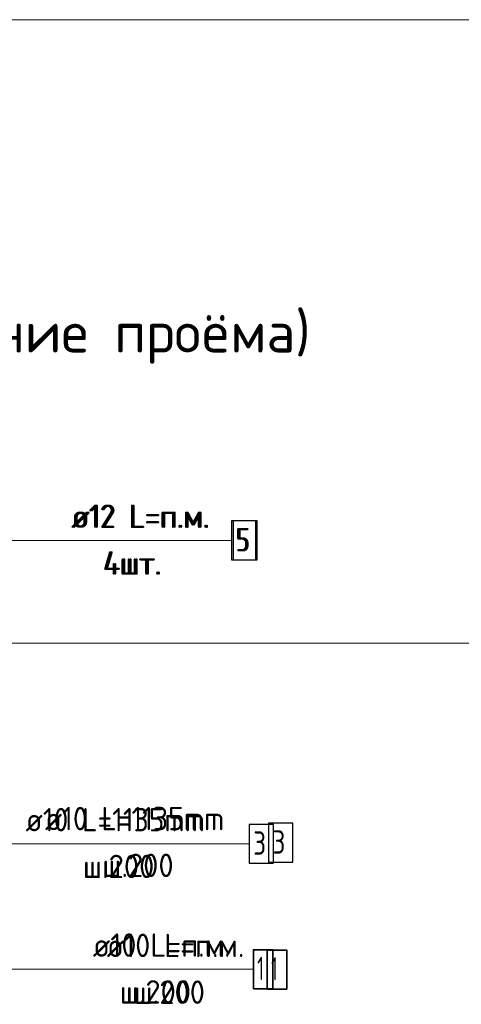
# Model space of a CAD drawing. Header units: metres. Extents: x -38 to 107, y -15 to 21.
# Tile 142 of 167: x 74.776 to 75.342, y 8.008 to 9.272. Entities that reach past the tile are written whole.
import ezdxf

# ---------------------------------------------------------------- set-up
doc = ezdxf.new("R2010")
doc.units = ezdxf.units.M
for name, color, linetype, lineweight in [('XR$3$Арм. стержнями нижней зоны', 180, 'Continuous', 35), ('XR$3$Арм.стержн. Арматура края', 96, 'Continuous', 35), ('XR$3$Арм.стержн. Доп. арматура', 180, 'Continuous', 35), ('XR$3$Текст_ общее_1', 7, 'Continuous', 13), ('XR$4$Текст_ примечание', 7, 'Continuous', 13), ('XR$5$Арм. стержнями нижней зоны', 180, 'Continuous', 35), ('XR$5$Арм.стержн. Арматура края', 96, 'Continuous', 35), ('XR$5$Арм.стержн. Доп. арматура', 180, 'Continuous', 35), ('XR$5$Текст_ общее_1', 7, 'Continuous', 13)]:
    doc.layers.add(name, color=color, linetype=linetype, lineweight=lineweight)
doc.styles.add('ISOCPEUR', font='txt')

msp = doc.modelspace()

# ---------------------------------------------------------------- linework, layer by layer
at = {"color": 7, "linetype": 'Continuous', "lineweight": 13, "transparency": 33554687}
for p, q in [((74.0374, 8.6036), (75.0477, 8.6036)), ((74.0374, 8.6036), (75.0477, 8.6036)), ((74.5174, 8.0534), (75.0757, 8.0534)), ((74.5174, 8.0534), (75.0757, 8.0534))]:
    msp.add_line(p, q, dxfattribs=at)
msp.add_lwpolyline([(75.0692, 8.2143), (74.6603, 8.2143), (74.4884, 8.2143)], dxfattribs=at)
msp.add_lwpolyline([(75.0692, 8.2143), (74.6603, 8.2143), (74.4884, 8.2143)], dxfattribs=at)
at = {"layer": 'XR$3$Арм. стержнями нижней зоны', "color": 7, "linetype": 'Continuous', "lineweight": 35, "transparency": 33554687}
msp.add_lwpolyline([(75.0935, 8.028), (75.1185, 8.028), (75.1185, 8.078), (75.0935, 8.078), (75.0935, 8.028)], dxfattribs=at)
at = {"layer": 'XR$3$Арм.стержн. Арматура края', "color": 7, "linetype": 'Continuous', "lineweight": 25, "transparency": 33554687}
msp.add_lwpolyline([(75.0953, 8.1907), (75.1263, 8.1907), (75.1263, 8.2407), (75.0953, 8.2407), (75.0953, 8.1907)], dxfattribs=at)
at = {"layer": 'XR$3$Арм.стержн. Доп. арматура', "color": 7, "linetype": 'Continuous', "lineweight": 25, "transparency": 33554687}
msp.add_lwpolyline([(75.0497, 8.5786), (75.0807, 8.5786), (75.0807, 8.6286), (75.0497, 8.6286), (75.0497, 8.5786)], dxfattribs=at)
at = {"layer": 'XR$4$Текст_ примечание', "color": 7, "linetype": 'Continuous', "lineweight": 13, "transparency": 33554687}
for p, q in [((86.4198, 9.2717), (67.9198, 9.2717)), ((86.4198, 8.4717), (67.9198, 8.4717))]:
    msp.add_line(p, q, dxfattribs=at)
at = {"layer": 'XR$5$Арм. стержнями нижней зоны', "color": 7, "linetype": 'Continuous', "lineweight": 13, "transparency": 33554687}
msp.add_line((75.0757, 8.0534), (74.8497, 8.0534), dxfattribs=at)
at = {"layer": 'XR$5$Арм. стержнями нижней зоны', "color": 7, "linetype": 'Continuous', "lineweight": 35, "transparency": 33554687}
msp.add_lwpolyline([(75.0757, 8.0284), (75.1007, 8.0284), (75.1007, 8.0784), (75.0757, 8.0784), (75.0757, 8.0284)], dxfattribs=at)
at = {"layer": 'XR$5$Арм.стержн. Арматура края', "color": 7, "linetype": 'Continuous', "lineweight": 13, "transparency": 33554687}
msp.add_line((75.0705, 8.2143), (74.7605, 8.2143), dxfattribs=at)
at = {"layer": 'XR$5$Арм.стержн. Арматура края', "color": 7, "linetype": 'Continuous', "lineweight": 25, "transparency": 33554687}
msp.add_lwpolyline([(75.0705, 8.1893), (75.1015, 8.1893), (75.1015, 8.2393), (75.0705, 8.2393), (75.0705, 8.1893)], dxfattribs=at)
at = {"layer": 'XR$5$Арм.стержн. Доп. арматура', "color": 7, "linetype": 'Continuous', "lineweight": 13, "transparency": 33554687}
msp.add_line((74.8217, 8.6036), (75.0477, 8.6036), dxfattribs=at)
at = {"layer": 'XR$5$Арм.стержн. Доп. арматура', "color": 7, "linetype": 'Continuous', "lineweight": 25, "transparency": 33554687}
msp.add_lwpolyline([(75.0477, 8.5786), (75.0787, 8.5786), (75.0787, 8.6286), (75.0477, 8.6286), (75.0477, 8.5786)], dxfattribs=at)

# ---------------------------------------------------------------- texts
at = {"layer": 'XR$3$Арм. стержнями нижней зоны', "color": 7, "linetype": 'Continuous', "lineweight": 25, "transparency": 33554687, "char_height": 0.03, "attachment_point": 7, "style": 'ISOCPEUR'}
for s, insert, width in [('\\W0.94;ø10 L=п.м.', (74.8875, 8.069), 0.199983), ('\\W0.56;1', (75.0985, 8.039), 0.023333), ('\\W0.95;ш.200 ', (74.922, 8.009), 0.1312)]:
    msp.add_mtext(s, dxfattribs=dict(at, insert=insert, width=width))
at = {"layer": 'XR$3$Арм.стержн. Арматура края', "color": 7, "linetype": 'Continuous', "lineweight": 25, "transparency": 33554687, "char_height": 0.03, "attachment_point": 7, "style": 'ISOCPEUR'}
for s, insert, width in [('\\W0.92;ø10 L=1135mm ', (74.8083, 8.2317), 0.280669), ('\\W0.78;3', (75.1003, 8.2017), 0.032641), ('\\W0.95;ш.200 ', (74.8818, 8.1717), 0.1312)]:
    msp.add_mtext(s, dxfattribs=dict(at, insert=insert, width=width))
at = {"layer": 'XR$3$Арм.стержн. Доп. арматура', "color": 7, "linetype": 'Continuous', "lineweight": 25, "transparency": 33554687, "char_height": 0.03, "attachment_point": 7, "style": 'ISOCPEUR'}
for s, insert, width in [('\\W0.94;ø12 L=п.м.', (74.8437, 8.6196), 0.199983), ('\\W0.78;5', (75.0547, 8.5896), 0.032641), ('\\W0.95;4шт. ', (74.8842, 8.5596), 0.119158)]:
    msp.add_mtext(s, dxfattribs=dict(at, insert=insert, width=width))
at = {"layer": 'XR$3$Текст_ общее_1', "color": 7, "linetype": 'Continuous', "lineweight": 13, "transparency": 33554687, "insert": (74.4643, 8.8638), "char_height": 0.0675, "width": 1.405568, "attachment_point": 5, "style": 'ISOCPEUR'}
msp.add_mtext('\\A1;{\\fISOCPEUR|i0|b0;\\H0.067500;\\W1.000000;\\C7;Деталь плана 1\\H0.030000; (\\H0.052500;обрамление проёма)}\\P', dxfattribs=at)
at = {"layer": 'XR$5$Арм. стержнями нижней зоны', "color": 7, "linetype": 'Continuous', "lineweight": 25, "transparency": 33554687, "char_height": 0.03, "attachment_point": 7, "style": 'ISOCPEUR'}
for s, insert, width in [('\\W0.94;ø10 L=п.м.', (74.8697, 8.0694), 0.199983), ('\\W0.56;1', (75.0807, 8.0394), 0.023333), ('\\W0.95;ш.200 ', (74.9042, 8.0094), 0.1312)]:
    msp.add_mtext(s, dxfattribs=dict(at, insert=insert, width=width))
at = {"layer": 'XR$5$Арм.стержн. Арматура края', "color": 7, "linetype": 'Continuous', "lineweight": 25, "transparency": 33554687, "char_height": 0.03, "attachment_point": 7, "style": 'ISOCPEUR'}
for s, insert, width in [('\\W0.92;ø10 L=1135mm ', (74.7835, 8.2303), 0.280669), ('\\W0.78;3', (75.0755, 8.2003), 0.032641), ('\\W0.95;ш.200 ', (74.857, 8.1703), 0.1312)]:
    msp.add_mtext(s, dxfattribs=dict(at, insert=insert, width=width))
at = {"layer": 'XR$5$Арм.стержн. Доп. арматура', "color": 7, "linetype": 'Continuous', "lineweight": 25, "transparency": 33554687, "char_height": 0.03, "attachment_point": 7, "style": 'ISOCPEUR'}
for s, insert, width in [('\\W0.94;ø12 L=п.м.', (74.8417, 8.6196), 0.199983), ('\\W0.78;5', (75.0527, 8.5896), 0.032641), ('\\W0.95;4шт. ', (74.8822, 8.5596), 0.119158)]:
    msp.add_mtext(s, dxfattribs=dict(at, insert=insert, width=width))
at = {"layer": 'XR$5$Текст_ общее_1', "color": 7, "linetype": 'Continuous', "lineweight": 13, "transparency": 33554687, "insert": (74.4643, 8.8638), "char_height": 0.0675, "width": 1.405568, "attachment_point": 5, "style": 'ISOCPEUR'}
msp.add_mtext('\\A1;{\\fISOCPEUR|i0|b0;\\H0.067500;\\W1.000000;\\C7;Деталь плана 1\\H0.030000; (\\H0.052500;обрамление проёма)}\\P', dxfattribs=at)

doc.saveas('drawing.dxf')
